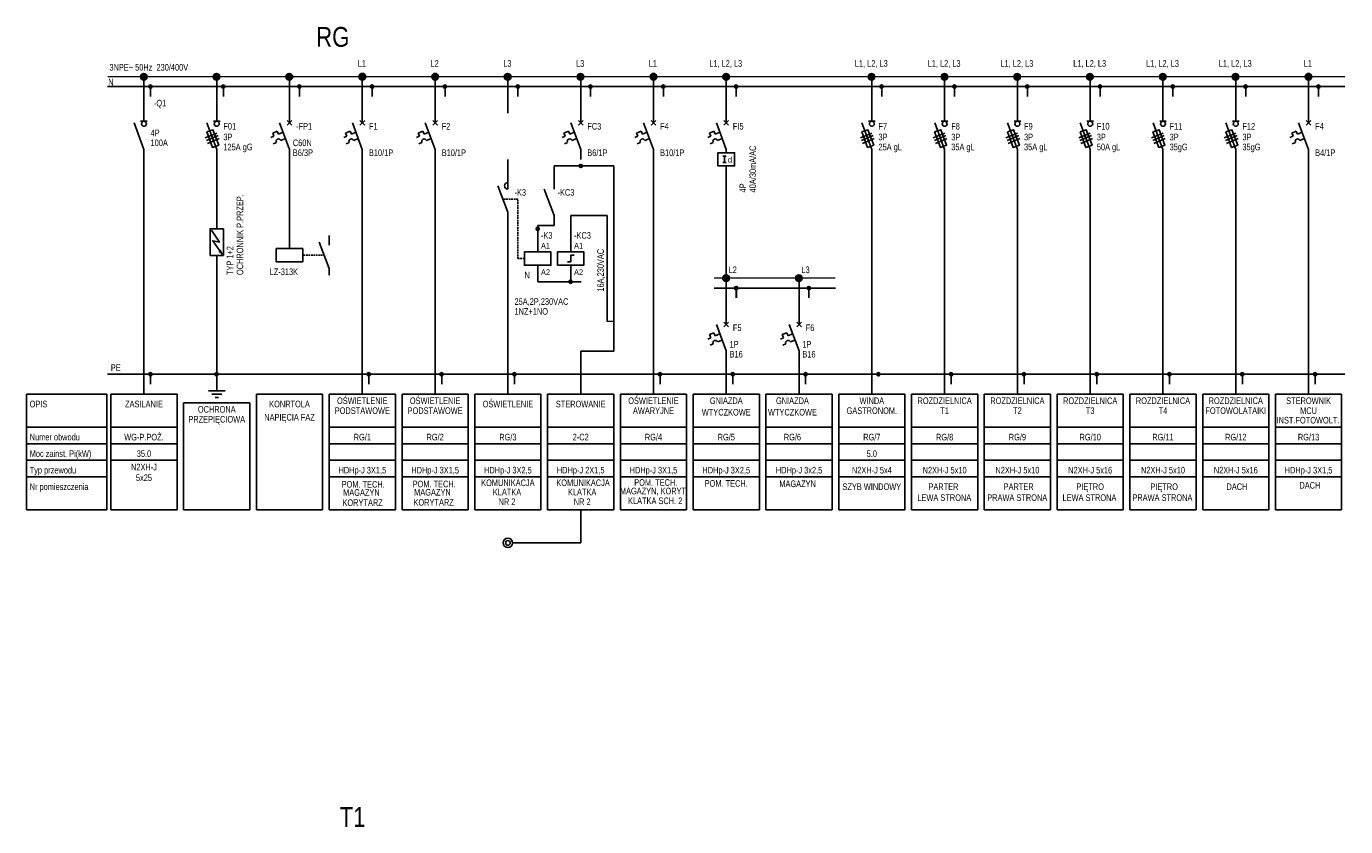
# Model space of a CAD drawing. Header units: millimetres. Extents: x 2260 to 32334, y -33324 to 11762.
# Tile 25 of 79: x 2339 to 6326, y -14062 to -11641. Entities that reach past the tile are written whole.
import ezdxf
from ezdxf.enums import TextEntityAlignment as Align

# ---------------------------------------------------------------- set-up
doc = ezdxf.new("R2010")
doc.units = ezdxf.units.MM
doc.linetypes.add('DASHED', pattern=[0.75, 0.5, -0.25])
for name, color, linetype in [('BUSBAR', 10, 'Continuous'), ('CABLE', 35, 'Continuous'), ('HTEXT', 35, 'Continuous'), ('SWITCH', 30, 'Continuous'), ('TEXT', 7, 'Continuous'), ('TEXT_01', 20, 'Continuous')]:
    doc.layers.add(name, color=color, linetype=linetype)
doc.styles.get("Standard").update_dxf_attribs({"font": 'arial.ttf'})

# ---------------------------------------------------------------- blocks, each defined once
blk = doc.blocks.new('EL041')
for points in [[(0, -5), (0, 0)], [(-2.5, -5), (2.5, -5)], [(-1.5, -6), (1.5, -6)], [(-0.5, -7), (0.5, -7)]]:
    blk.add_lwpolyline(points)
blk = doc.blocks.new('EL047')
at = {"const_width": 1}
blk.add_lwpolyline([(-0.5, 0, 1), (0.5, 0, 1)], format="xyb", close=True, dxfattribs=at)
blk.add_circle((0, 0), 1)
blk = doc.blocks.new('EL081')
for points in [[(-5, 2.5), (5, 2.5), (5, -2.5), (-5, -2.5)], [(3.48, 0.86), (3.12, 1.34), (4.5, 2)]]:
    blk.add_lwpolyline(points, close=True)
blk.add_lwpolyline([(-4.5, -2), (0, 1), (-0.5, -1.5), (4.5, 2)])
blk.add_solid([(3.12, 1.34), (3.48, 0.86), (4.5, 2)])
blk = doc.blocks.new('E_004')
for p, q in [((0, -3), (0, 0)), ((0, -11), (-3, -3)), ((-0.71, -2.29), (0.71, -3.71)), ((-0.71, -3.71), (0.71, -2.29)), ((-5.62, -7.41), (-4.7, -7.01)), ((-5.09, -6.09), (-3.71, -5.5)), ((-4.7, -7.01), (-5.09, -6.09)), ((-3.71, -5.5), (-3.32, -6.42)), ((-3.32, -6.42), (-1.94, -5.83)), ((-1.24, -7.71), (-2.61, -8.3)), ((-4.91, -9.28), (-3.99, -8.89)), ((0, -11), (0, -14))]:
    blk.add_line(p, q)
blk.add_arc((-3.3, -8.59), 0.75, 23.1986, 203.1986)
at = {"layer": 'HTEXT', "width": 0.8}
blk.add_attdef('TAG', (2, -5), '', height=2, dxfattribs=at)
at = {"layer": 'TEXT', "width": 0.8}
for tag, p, height in [('TERMINAL1', (1.25, -2), 1.75), ('TYPE1', (2, -8), 2), ('TYPE2', (2, -11), 2), ('TERMINAL2', (1.25, -14), 1.75)]:
    blk.add_attdef(tag, p, '', height=height, dxfattribs=at)
blk = doc.blocks.new('dls')
blk.add_lwpolyline([(8, 4), (0, 4), (0, 0), (8, 0)], close=True)
at = {"layer": 'TEXT'}
blk.add_attdef('VOLTAGE', (9, 1), '', height=2, dxfattribs=at)
blk = doc.blocks.new('STYK')
for p, q in [((0, 9), (0, 12)), ((0, 2), (-3, 10)), ((0, 2), (0, 0))]:
    blk.add_line(p, q)
at = {"layer": 'HTEXT', "width": 0.8}
blk.add_attdef('TAG', text='', height=2, dxfattribs=at).set_placement((-1.5, 2), align=Align.RIGHT)
at = {"layer": 'TEXT', "width": 0.8}
for tag, p, height in [('TERMINAL1', (1, 10), 1.75), ('TYPE1', (2, 6), 2), ('TYPE2', (2, 3), 2), ('TERMINAL2', (1, 0), 1.75)]:
    blk.add_attdef(tag, p, '', height=height, dxfattribs=at)
blk = doc.blocks.new('E_003')
for p, q in [((0, -3), (0, 0)), ((0, -10), (-3, -2)), ((0, -10), (0, -12))]:
    blk.add_line(p, q)
blk.add_arc((0, -2), 1, 90, 270)
at = {"layer": 'HTEXT', "width": 0.8}
blk.add_attdef('TAG', text='', height=2, dxfattribs=at).set_placement((-1.5, -10), align=Align.RIGHT)
at = {"layer": 'TEXT', "width": 0.8}
for tag, p, height in [('TERMINAL1', (1, -2), 1.75), ('TYPE1', (2, -6), 2), ('TYPE2', (2, -9), 2), ('TERMINAL2', (1, -12), 1.75)]:
    blk.add_attdef(tag, p, '', height=height, dxfattribs=at)
blk = doc.blocks.new('E_001')
for p, q in [((0, -3), (0, 0)), ((0, -11), (-3, -3)), ((0, -11), (0, -14))]:
    blk.add_line(p, q)
at = {"layer": 'HTEXT', "width": 0.8}
blk.add_attdef('TAG', (2, -5.5), '', height=2, dxfattribs=at)
at = {"layer": 'TEXT', "width": 0.8}
for tag, p, height in [('TERMINAL1', (1, -2.5), 1.75), ('TYPE1', (2, -8.5), 2), ('TYPE2', (2, -11.5), 2), ('TERMINAL2', (1, -14), 1.75)]:
    blk.add_attdef(tag, p, '', height=height, dxfattribs=at)
blk = doc.blocks.new('E_034')
for p, q in [((0, 0), (0, -3)), ((0, -7), (0, -10))]:
    blk.add_line(p, q)
blk.add_lwpolyline([(-4, -3), (4, -3), (4, -7), (-4, -7)], close=True)
at = {"layer": 'HTEXT', "width": 0.8}
blk.add_attdef('TAG', (5, -1), '', height=2, dxfattribs=at)
at = {"layer": 'TEXT', "width": 0.8}
for tag, p, height in [('TERMINAL1', (1, -2), 1.75), ('TYPE1', (5, -4), 2), ('TYPE2', (5, -7), 2), ('TERMINAL2', (1, -10), 1.75)]:
    blk.add_attdef(tag, p, '', height=height, dxfattribs=at)
blk = doc.blocks.new('E_060')
for radius in [2, 1]:
    blk.add_circle((0, 0), radius)
at = {"layer": 'TEXT', "width": 0.8}
blk.add_attdef('SWITCH', (3, 0), '', height=2, dxfattribs=at)
blk.add_attdef('CIRCUIT_NO.', text='', height=2, dxfattribs=at).set_placement((3, -2), align=Align.MIDDLE_LEFT)
blk = doc.blocks.new('E_025')
for p, q in [((0, -2.5), (0, 0)), ((0, -11), (-3, -3)), ((-1, -2.5), (1, -2.5)), ((0, -11), (0, -14))]:
    blk.add_line(p, q)
blk.add_lwpolyline([(-3.04, -5.73), (-1.17, -5.03), (0.59, -9.71), (-1.29, -10.41)], close=True)
blk.add_circle((0, -3.25), 0.75)
at = {"layer": 'HTEXT', "width": 0.8}
blk.add_attdef('TAG', (2, -5.25), '', height=2, dxfattribs=at)
at = {"layer": 'TEXT', "width": 0.8}
for tag, p, height in [('TERMINAL1', (1, -2), 1.75), ('TYPE1', (2, -8.25), 2), ('TYPE2', (2, -11.25), 2), ('TERMINAL2', (1, -14), 1.75)]:
    blk.add_attdef(tag, p, '', height=height, dxfattribs=at)
blk = doc.blocks.new('E_081')
for p, q in [((0, -3), (0, 0)), ((0, -11), (-3, -3)), ((-0.71, -2.29), (0.71, -3.71)), ((-0.71, -3.71), (0.71, -2.29)), ((-5.62, -7.41), (-4.7, -7.01)), ((-5.09, -6.09), (-3.71, -5.5)), ((-4.7, -7.01), (-5.09, -6.09)), ((-3.71, -5.5), (-3.32, -6.42)), ((-3.32, -6.42), (-1.94, -5.83)), ((-1.24, -7.71), (-2.61, -8.3)), ((-4.91, -9.28), (-3.99, -8.89)), ((0, -11), (0, -12)), ((0, -16), (0, -19))]:
    blk.add_line(p, q)
blk.add_lwpolyline([(-2.5, -12), (2.5, -12), (2.5, -16), (-2.5, -16)], close=True)
blk.add_arc((-3.3, -8.59), 0.75, 23.1986, 203.1986)
at = {"layer": 'TEXT'}
for p, q in [((-1, -13), (0, -13)), ((0, -15), (-1, -15)), ((-0.5, -13), (-0.5, -15))]:
    blk.add_line(p, q, dxfattribs=at)
at = {"layer": 'HTEXT', "width": 0.8}
blk.add_attdef('TAG', (2, -5), '', height=2, dxfattribs=at)
at = {"layer": 'TEXT', "width": 0.8}
blk.add_text('d', height=1.75, dxfattribs=at).set_placement((0.5, -15))
for tag, p, height in [('TERMINAL1', (1.25, -2), 1.75), ('TYPE1', (2, -8), 2), ('TYPE2', (2, -11), 2), ('TERMINAL2', (1.25, -19), 1.75)]:
    blk.add_attdef(tag, p, '', height=height, dxfattribs=at)
blk = doc.blocks.new('E_005')
for p, q in [((-1, -3.5), (1, -3.5)), ((0, -3.5), (0, -1)), ((0, -12), (-3, -4)), ((0, -12), (0, -15))]:
    blk.add_line(p, q)
blk.add_circle((0, -4.25), 0.75)
at = {"layer": 'HTEXT', "width": 0.8}
blk.add_attdef('TAG', (2, -6.25), '', height=2, dxfattribs=at)
at = {"layer": 'TEXT', "width": 0.8}
for tag, p, height in [('TERMINAL1', (1, -3), 1.75), ('TYPE1', (2, -9.25), 2), ('TYPE2', (2, -12.25), 2), ('TERMINAL2', (1, -15), 1.75)]:
    blk.add_attdef(tag, p, '', height=height, dxfattribs=at)

msp = doc.modelspace()

# ---------------------------------------------------------------- linework, layer by layer
at = {"layer": 'BUSBAR', "const_width": 4}
for points in [[(2583.896, -11793.519), (2803.896, -11793.519)], [(2803.896, -11793.519), (3023.896, -11793.519)], [(3023.896, -11793.519), (3243.896, -11793.519)], [(3243.896, -11793.519), (3463.896, -11793.519)], [(3463.896, -11793.519), (3683.896, -11793.519)], [(3683.896, -11793.519), (3903.896, -11793.519)], [(3903.896, -11793.519), (4123.896, -11793.519)], [(4123.896, -11793.519), (4343.896, -11793.519)], [(4343.896, -11793.519), (4563.896, -11793.519)], [(4563.896, -11793.519), (4783.896, -11793.519)], [(4783.896, -11793.519), (5003.896, -11793.519)], [(5003.896, -11793.519), (5223.896, -11793.519)], [(5223.896, -11793.519), (5443.896, -11793.519)], [(5443.896, -11793.519), (5663.896, -11793.519)], [(5663.896, -11793.519), (5883.896, -11793.519)], [(5883.896, -11793.519), (6103.896, -11793.519)], [(6103.896, -11793.519), (6323.896, -11793.519)], [(4417.142, -12402.785), (4564.613, -12402.785)], [(4563.896, -12402.785), (4783.896, -12402.785)], [(4093.896, -12533.519), (4113.896, -12533.519)]]:
    msp.add_lwpolyline(points, dxfattribs=at)
at = {"layer": 'CABLE'}
for p, q in [((2693.896, -11903.519), (2693.896, -11793.519)), ((2913.896, -11793.519), (2913.896, -11903.519)), ((3133.896, -11903.519), (3133.896, -11793.519)), ((3353.911, -11903.519), (3353.911, -11793.519)), ((3573.911, -11903.519), (3573.911, -11793.519)), ((3793.896, -11903.519), (3793.896, -11793.519)), ((4013.896, -11903.519), (4013.896, -11793.519)), ((4233.911, -11903.519), (4233.911, -11793.519)), ((4453.896, -11903.519), (4453.896, -11793.519)), ((4893.896, -11903.519), (4893.896, -11793.519)), ((5113.896, -11903.519), (5113.896, -11793.519)), ((5333.896, -11903.519), (5333.896, -11793.519)), ((5553.896, -11903.519), (5553.896, -11793.519)), ((5773.896, -11903.519), (5773.896, -11793.519)), ((5993.896, -11903.519), (5993.896, -11793.519)), ((6213.911, -11903.519), (6213.911, -11793.519)), ((2583.896, -11823.519), (2803.896, -11823.519)), ((2713.896, -11823.519), (2713.896, -11853.519)), ((2803.896, -11823.519), (3023.896, -11823.519)), ((2933.896, -11823.519), (2933.896, -11853.519)), ((3023.896, -11823.519), (3243.896, -11823.519)), ((3163.896, -11823.519), (3163.896, -11853.519)), ((3243.896, -11823.519), (3285.115, -11823.519)), ((3243.896, -11823.519), (3463.896, -11823.519)), ((3383.904, -11823.519), (3383.904, -11853.519)), ((3463.896, -11823.519), (3683.896, -11823.519)), ((3603.904, -11823.519), (3603.904, -11853.519)), ((3683.896, -11823.519), (3903.896, -11823.519)), ((3823.896, -11823.519), (3823.896, -11853.519)), ((3903.896, -11823.519), (4123.896, -11823.519)), ((4043.896, -11823.519), (4043.896, -11853.519)), ((4123.896, -11823.519), (4343.896, -11823.519)), ((4263.903, -11823.519), (4263.903, -11853.519)), ((4343.896, -11823.519), (4563.896, -11823.519)), ((4483.896, -11823.519), (4483.896, -11853.519)), ((4563.896, -11823.519), (4783.896, -11823.519)), ((4783.896, -11823.519), (5003.896, -11823.519)), ((4923.896, -11823.519), (4923.896, -11853.519)), ((5003.896, -11823.519), (5223.896, -11823.519)), ((5143.896, -11823.519), (5143.896, -11853.519)), ((5223.896, -11823.519), (5443.896, -11823.519)), ((5363.896, -11823.519), (5363.896, -11853.519)), ((5443.896, -11823.519), (5663.896, -11823.519)), ((5583.896, -11823.519), (5583.896, -11853.519)), ((5663.896, -11823.519), (5883.896, -11823.519)), ((5803.896, -11823.519), (5803.896, -11853.519)), ((5883.896, -11823.519), (6103.896, -11823.519)), ((6023.896, -11823.519), (6023.896, -11853.519)), ((6103.896, -11823.519), (6323.896, -11823.519)), ((6243.903, -11823.519), (6243.903, -11853.519)), ((2879.225, -11978.93), (2914.225, -11963.93)), ((2882.915, -11986.666), (2917.915, -11971.666)), ((2885.977, -11995.235), (2920.977, -11980.235)), ((4859.232, -11978.93), (4894.232, -11963.93)), ((4862.922, -11986.666), (4897.922, -11971.666)), ((4865.985, -11995.235), (4900.985, -11980.235)), ((5079.232, -11978.93), (5114.232, -11963.93)), ((5082.922, -11986.666), (5117.922, -11971.666)), ((5085.985, -11995.235), (5120.985, -11980.235)), ((5299.232, -11978.93), (5334.232, -11963.93)), ((5302.922, -11986.666), (5337.922, -11971.666)), ((5305.985, -11995.235), (5340.985, -11980.235)), ((5519.232, -11978.93), (5554.232, -11963.93)), ((5522.922, -11986.666), (5557.922, -11971.666)), ((5525.985, -11995.235), (5560.985, -11980.235)), ((5739.232, -11978.93), (5774.232, -11963.93)), ((5742.922, -11986.666), (5777.922, -11971.666)), ((5745.985, -11995.235), (5780.985, -11980.235)), ((5959.232, -11978.93), (5994.232, -11963.93)), ((5962.922, -11986.666), (5997.922, -11971.666)), ((5965.985, -11995.235), (6000.985, -11980.235)), ((2693.896, -12043.519), (2693.896, -12753.519)), ((2913.896, -12043.519), (2913.896, -12253.519)), ((3133.896, -12313.519), (3133.896, -12043.519)), ((3353.911, -12753.519), (3353.911, -12043.519)), ((3573.911, -12753.519), (3573.911, -12043.519)), ((3793.896, -12103.519), (3793.896, -12043.519)), ((3933.895, -12063.519), (4113.896, -12063.519)), ((3933.896, -12103.519), (3933.896, -12063.519)), ((4113.896, -12063.519), (4113.896, -12623.519)), ((4233.911, -12753.519), (4233.911, -12043.519)), ((4893.896, -12753.519), (4893.896, -12043.519)), ((5113.896, -12753.519), (5113.896, -12043.519)), ((5333.896, -12753.519), (5333.896, -12043.519)), ((5553.896, -12753.519), (5553.896, -12043.519)), ((5773.896, -12753.519), (5773.896, -12043.519)), ((5993.896, -12753.519), (5993.896, -12043.519)), ((6213.911, -12753.519), (6213.911, -12043.519)), ((4453.896, -12303.519), (4453.896, -12093.519)), ((3793.896, -12753.519), (3793.896, -12223.519)), ((3983.896, -12213.519), (3983.896, -12293.519)), ((3983.896, -12213.519), (4093.896, -12213.519)), ((4093.896, -12213.519), (4093.896, -12533.519)), ((3883.895, -12243.519), (3933.895, -12243.519)), ((3883.896, -12243.519), (3883.896, -12293.519)), ((4453.896, -12403.519), (4453.896, -12303.519)), ((2913.896, -12693.519), (2913.896, -12333.519)), ((3973.896, -12353.519), (3983.896, -12353.519)), ((3983.896, -12353.519), (3983.896, -12333.519)), ((3983.896, -12333.519), (3993.896, -12333.519)), ((3883.896, -12393.519), (3883.896, -12413.546)), ((3983.896, -12393.519), (3983.896, -12413.519)), ((3883.896, -12413.546), (4015.534, -12413.519)), ((4417.142, -12432.785), (4564.613, -12432.785)), ((4453.896, -12513.519), (4453.896, -12403.519)), ((4483.896, -12432.785), (4483.896, -12462.785)), ((4484.613, -12432.785), (4484.613, -12462.785)), ((4563.896, -12432.785), (4783.896, -12432.785)), ((4673.896, -12512.785), (4673.896, -12402.785)), ((4703.896, -12432.785), (4703.896, -12462.785)), ((4013.896, -12623.519), (4013.896, -12753.519)), ((4113.896, -12623.519), (4013.896, -12623.519)), ((4453.896, -12753.519), (4453.896, -12653.519)), ((4673.896, -12753.519), (4673.896, -12653.519)), ((2583.896, -12693.519), (2803.896, -12693.519)), ((2713.896, -12693.519), (2713.896, -12723.519)), ((2803.896, -12693.519), (3023.896, -12693.519)), ((3023.896, -12693.519), (3243.896, -12693.519)), ((3243.896, -12693.519), (3285.115, -12693.519)), ((3285.115, -12693.519), (3505.115, -12693.519)), ((3373.896, -12693.519), (3373.896, -12723.519)), ((3463.896, -12693.519), (3683.896, -12693.519)), ((3505.115, -12693.519), (3546.335, -12693.519)), ((3593.896, -12693.519), (3593.896, -12723.519)), ((3683.896, -12693.519), (3903.896, -12693.519)), ((3813.896, -12693.519), (3813.896, -12723.519)), ((3903.896, -12693.519), (4123.896, -12693.519)), ((4123.896, -12693.519), (4343.896, -12693.519)), ((4253.896, -12693.519), (4253.896, -12723.519)), ((4343.889, -12693.519), (4563.889, -12693.519)), ((4473.889, -12693.519), (4473.889, -12723.519)), ((4473.896, -12693.519), (4473.896, -12723.519)), ((4563.896, -12693.519), (4783.896, -12693.519)), ((4693.896, -12693.519), (4693.896, -12723.519)), ((4783.889, -12693.519), (5003.889, -12693.519)), ((5003.889, -12693.519), (5223.889, -12693.519)), ((5133.896, -12693.519), (5133.896, -12723.519)), ((5223.889, -12693.519), (5443.889, -12693.519)), ((5353.896, -12693.519), (5353.896, -12723.519)), ((5443.889, -12693.519), (5663.889, -12693.519)), ((5573.896, -12693.519), (5573.896, -12723.519)), ((5663.889, -12693.519), (5883.889, -12693.519)), ((5793.896, -12693.519), (5793.896, -12723.519)), ((5883.889, -12693.519), (6103.889, -12693.519)), ((6013.896, -12693.519), (6013.896, -12723.519)), ((6103.896, -12693.519), (6323.896, -12693.519)), ((6233.896, -12693.519), (6233.896, -12723.519)), ((2338.519, -12753.519), (2581.903, -12753.519)), ((2338.519, -12753.519), (2338.519, -13103.519)), ((2581.903, -12753.519), (2581.903, -13103.519)), ((2593.896, -12753.519), (2593.896, -13103.519)), ((2593.896, -12753.519), (2793.896, -12753.519)), ((2793.896, -12753.519), (2793.896, -13103.519)), ((3033.896, -12753.519), (3033.896, -13103.519)), ((3033.896, -12753.519), (3233.896, -12753.519)), ((3233.896, -12753.519), (3233.896, -13103.519)), ((3253.904, -12753.519), (3453.904, -12753.519)), ((3253.904, -12753.519), (3253.904, -13103.519)), ((3453.904, -12753.519), (3453.904, -13103.519)), ((3473.904, -12753.519), (3673.904, -12753.519)), ((3473.904, -12753.519), (3473.904, -13103.519)), ((3673.904, -12753.519), (3673.904, -13103.519)), ((3693.896, -12753.519), (3893.896, -12753.519)), ((3693.896, -12753.519), (3693.896, -13103.519)), ((3893.896, -12753.519), (3893.896, -13103.519)), ((3913.896, -12753.519), (3913.896, -13103.519)), ((3913.896, -12753.519), (4113.896, -12753.519)), ((4113.896, -12753.519), (4113.896, -13103.519)), ((4133.903, -12753.519), (4333.903, -12753.519)), ((4133.903, -12753.519), (4133.903, -13103.519)), ((4333.903, -12753.519), (4333.903, -13103.519)), ((4353.896, -12753.519), (4553.896, -12753.519)), ((4353.896, -12753.519), (4353.896, -13103.519)), ((4553.896, -12753.519), (4553.896, -13103.519)), ((4573.896, -12753.519), (4773.896, -12753.519)), ((4573.896, -12753.519), (4773.896, -12753.519)), ((4573.896, -12753.519), (4573.896, -13103.519)), ((4773.896, -12753.519), (4773.896, -13103.519)), ((4793.896, -12753.519), (4993.896, -12753.519)), ((4793.896, -12753.519), (4793.896, -13103.519)), ((4993.896, -12753.519), (4993.896, -13103.519)), ((5013.896, -12753.519), (5213.896, -12753.519)), ((5013.896, -12753.519), (5013.896, -13103.519)), ((5213.896, -12753.519), (5213.896, -13103.519)), ((5233.896, -12753.519), (5433.896, -12753.519)), ((5233.896, -12753.519), (5233.896, -13103.519)), ((5433.896, -12753.519), (5433.896, -13103.519)), ((5453.896, -12753.519), (5653.896, -12753.519)), ((5453.896, -12753.519), (5453.896, -13103.519)), ((5653.896, -12753.519), (5653.896, -13103.519)), ((5673.896, -12753.519), (5873.896, -12753.519)), ((5673.896, -12753.519), (5673.896, -13103.519)), ((5873.896, -12753.519), (5873.896, -13103.519)), ((5873.896, -12753.519), (5873.896, -13103.519)), ((5893.896, -12753.519), (6093.896, -12753.519)), ((5893.896, -12753.519), (5893.896, -13103.519)), ((6093.896, -12753.519), (6093.896, -13103.519)), ((6113.903, -12753.519), (6313.903, -12753.519)), ((6113.903, -12753.519), (6113.903, -13103.519)), ((6313.903, -12753.519), (6313.903, -13103.519)), ((2813.896, -12779.559), (2813.896, -13103.519)), ((2813.896, -12779.559), (3013.896, -12779.559)), ((3013.896, -12779.559), (3013.896, -13103.519)), ((2338.519, -12853.519), (2581.903, -12853.519)), ((2593.896, -12853.519), (2793.896, -12853.519)), ((3253.904, -12853.519), (3453.904, -12853.519)), ((3473.904, -12853.519), (3673.904, -12853.519)), ((3693.896, -12853.519), (3893.896, -12853.519)), ((3913.896, -12853.519), (4113.896, -12853.519)), ((4133.903, -12853.519), (4333.903, -12853.519)), ((4353.896, -12853.519), (4553.896, -12853.519)), ((4573.896, -12853.519), (4773.896, -12853.519)), ((4793.896, -12853.519), (4993.896, -12853.519)), ((5013.896, -12853.519), (5213.896, -12853.519)), ((5233.896, -12853.519), (5433.896, -12853.519)), ((5453.896, -12853.519), (5653.896, -12853.519)), ((5673.896, -12853.519), (5873.896, -12853.519)), ((5893.896, -12853.519), (6093.896, -12853.519)), ((6113.903, -12853.519), (6313.903, -12853.519)), ((2338.519, -12903.519), (2581.903, -12903.519)), ((2593.896, -12903.519), (2793.896, -12903.519)), ((3253.904, -12903.519), (3453.904, -12903.519)), ((3473.904, -12903.519), (3673.904, -12903.519)), ((3693.896, -12903.519), (3893.896, -12903.519)), ((3913.896, -12903.519), (4113.896, -12903.519)), ((4133.903, -12903.519), (4333.903, -12903.519)), ((4353.896, -12903.519), (4553.896, -12903.519)), ((4573.896, -12903.519), (4773.896, -12903.519)), ((4793.896, -12903.519), (4993.896, -12903.519)), ((5013.896, -12903.519), (5213.896, -12903.519)), ((5233.896, -12903.519), (5433.896, -12903.519)), ((5453.896, -12903.519), (5653.896, -12903.519)), ((5673.896, -12903.519), (5873.896, -12903.519)), ((5893.896, -12903.519), (6093.896, -12903.519)), ((6113.903, -12903.519), (6313.903, -12903.519)), ((2338.519, -12953.519), (2581.903, -12953.519)), ((2593.896, -12953.519), (2793.896, -12953.519)), ((3253.904, -12953.519), (3453.904, -12953.519)), ((3473.904, -12953.519), (3673.904, -12953.519)), ((3693.896, -12953.519), (3893.896, -12953.519)), ((3913.896, -12953.519), (4113.896, -12953.519)), ((4133.903, -12953.519), (4333.903, -12953.519)), ((4353.896, -12953.519), (4553.896, -12953.519)), ((4573.896, -12953.519), (4773.896, -12953.519)), ((4793.896, -12953.519), (4993.896, -12953.519)), ((5013.896, -12953.519), (5213.896, -12953.519)), ((5233.896, -12953.519), (5433.896, -12953.519)), ((5453.896, -12953.519), (5653.896, -12953.519)), ((5673.896, -12953.519), (5873.896, -12953.519)), ((5893.896, -12953.519), (6093.896, -12953.519)), ((6113.903, -12953.519), (6313.903, -12953.519)), ((2338.519, -13003.519), (2581.903, -13003.519)), ((3253.904, -13003.519), (3453.904, -13003.519)), ((3473.904, -13003.519), (3673.904, -13003.519)), ((3693.896, -13003.519), (3893.896, -13003.519)), ((3913.896, -13003.519), (4113.896, -13003.519)), ((4133.903, -13003.519), (4333.903, -13003.519)), ((4353.896, -13003.519), (4553.896, -13003.519)), ((4573.896, -13003.519), (4773.896, -13003.519)), ((4793.896, -13003.519), (4993.896, -13003.519)), ((5013.896, -13003.519), (5213.896, -13003.519)), ((5233.896, -13003.519), (5433.896, -13003.519)), ((5453.896, -13003.519), (5653.896, -13003.519)), ((5673.896, -13003.519), (5873.896, -13003.519)), ((5893.896, -13003.519), (6093.896, -13003.519)), ((6113.903, -13003.519), (6313.903, -13003.519)), ((2338.519, -13103.519), (2581.903, -13103.519)), ((2593.896, -13103.519), (2793.896, -13103.519)), ((2813.896, -13103.519), (3013.896, -13103.519)), ((3033.896, -13103.519), (3233.896, -13103.519)), ((3253.904, -13103.519), (3453.904, -13103.519)), ((3473.904, -13103.519), (3673.904, -13103.519)), ((3693.896, -13103.519), (3893.896, -13103.519)), ((3913.896, -13103.519), (4113.896, -13103.519)), ((4013.896, -13103.519), (4013.896, -13203.519)), ((4133.903, -13103.519), (4333.903, -13103.519)), ((4353.896, -13103.519), (4553.896, -13103.519)), ((4573.896, -13103.519), (4773.896, -13103.519)), ((4793.896, -13103.519), (4993.896, -13103.519)), ((5013.896, -13103.519), (5213.896, -13103.519)), ((5233.896, -13103.519), (5433.896, -13103.519)), ((5453.896, -13103.519), (5653.896, -13103.519)), ((5673.896, -13103.519), (5873.896, -13103.519)), ((5893.896, -13103.519), (6093.896, -13103.519)), ((6113.903, -13103.519), (6313.903, -13103.519)), ((4013.896, -13203.519), (3807.896, -13203.519))]:
    msp.add_line(p, q, dxfattribs=at)
at = {"layer": 'CABLE', "linetype": 'DASHED', "ltscale": 10}
for p, q in [((3823.896, -12163.519), (3778.896, -12163.519)), ((3823.896, -12343.519), (3823.896, -12163.519)), ((3233.896, -12333.519), (3173.896, -12333.519)), ((3843.895, -12343.519), (3823.896, -12343.519))]:
    msp.add_line(p, q, dxfattribs=at)

# ---------------------------------------------------------------- block references
at = {"layer": 'CABLE'}
for name, p, xscale, yscale, zscale in [('EL047', (2693.179, -11793.752), 10, 10, 10), ('EL047', (2913.179, -11793.752), 10, 10, 10), ('EL047', (3133.179, -11793.752), 10, 10, 10), ('EL047', (3353.911, -11793.519), 10, 10, 10), ('EL047', (3573.911, -11793.519), 10, 10, 10), ('EL047', (3793.179, -11793.752), 10, 10, 10), ('EL047', (4013.179, -11793.752), 10, 10, 10), ('EL047', (4233.911, -11793.519), 10, 10, 10), ('EL047', (4453.179, -11793.752), 10, 10, 10), ('EL047', (4893.179, -11793.752), 10, 10, 10), ('EL047', (5113.179, -11793.752), 10, 10, 10), ('EL047', (5333.179, -11793.752), 10, 10, 10), ('EL047', (5553.179, -11793.752), 10, 10, 10), ('EL047', (5773.179, -11793.752), 10, 10, 10), ('EL047', (5993.179, -11793.752), 10, 10, 10), ('EL047', (6213.911, -11793.519), 10, 10, 10), ('EL047', (2713.538, -11823.636), 5, 5, 5), ('EL047', (2933.538, -11823.636), 5, 5, 5), ('EL047', (3163.538, -11823.636), 5, 5, 5), ('EL047', (3383.545, -11823.636), 5, 5, 5), ('EL047', (3603.545, -11823.636), 5, 5, 5), ('EL047', (3823.538, -11823.636), 5, 5, 5), ('EL047', (4043.538, -11823.636), 5, 5, 5), ('EL047', (4263.545, -11823.636), 5, 5, 5), ('EL047', (4483.538, -11823.636), 5, 5, 5), ('EL047', (4923.538, -11823.636), 5, 5, 5), ('EL047', (5143.538, -11823.636), 5, 5, 5), ('EL047', (5363.538, -11823.636), 5, 5, 5), ('EL047', (5583.538, -11823.636), 5, 5, 5), ('EL047', (5803.538, -11823.636), 5, 5, 5), ('EL047', (6023.538, -11823.636), 5, 5, 5), ('EL047', (6243.545, -11823.636), 5, 5, 5), ('EL047', (4013.896, -12063.636), 5, 5, 5), ('STYK', (3253.896, -12393.519), 10, 10, 10), ('EL047', (3883.895, -12253.519), 5, 5, 5), ('EL047', (4453.179, -12403.019), 10, 10, 10), ('EL047', (4453.896, -12403.019), 10, 10, 10), ('EL047', (4673.179, -12403.019), 10, 10, 10), ('EL047', (3983.538, -12413.636), 5, 5, 5), ('EL047', (4483.538, -12432.902), 5, 5, 5), ('EL047', (4484.255, -12432.902), 5, 5, 5), ('EL047', (4703.538, -12432.902), 5, 5, 5), ('EL047', (2713.538, -12693.636), 5, 5, 5), ('EL041', (2913.896, -12693.519), 10, 10, 10), ('EL047', (2913.538, -12693.636), 5, 5, 5), ('EL047', (3373.538, -12693.636), 5, 5, 5), ('EL047', (3593.538, -12693.636), 5, 5, 5), ('EL047', (3813.538, -12693.636), 5, 5, 5), ('EL047', (4253.538, -12693.636), 5, 5, 5), ('EL047', (4473.53, -12693.636), 5, 5, 5), ('EL047', (4473.538, -12693.636), 5, 5, 5), ('EL047', (4693.538, -12693.636), 5, 5, 5), ('EL047', (4913.538, -12693.636), 5, 5, 5), ('EL047', (5133.538, -12693.636), 5, 5, 5), ('EL047', (5353.538, -12693.636), 5, 5, 5), ('EL047', (5573.538, -12693.636), 5, 5, 5), ('EL047', (5793.538, -12693.636), 5, 5, 5), ('EL047', (6013.538, -12693.636), 5, 5, 5), ('EL047', (6233.538, -12693.636), 5, 5, 5)]:
    msp.add_blockref(name, p, dxfattribs=dict(at, xscale=xscale, yscale=yscale, zscale=zscale))
ref = msp.add_blockref('E_005', (2693.896, -11893.519), dxfattribs=dict(at, xscale=10, yscale=10, zscale=10))
ref.add_attrib('TAG', '-Q1', (2723.896, -11883.519), dxfattribs={"layer": 'HTEXT', "height": 20, "width": 0.8})
ref.add_attrib('TYPE1', '4P', (2713.896, -11973.519), dxfattribs={"layer": 'TEXT_01', "height": 20, "width": 0.8})
ref.add_attrib('TYPE2', '100A', (2713.896, -12003.519), dxfattribs={"layer": 'TEXT', "height": 20, "width": 0.8})
ref = msp.add_blockref('E_025', (2913.896, -11903.519), dxfattribs=dict(at, xscale=10, yscale=10, zscale=10))
ref.add_attrib('TAG', 'F01', (2933.896, -11953.519), dxfattribs={"layer": 'HTEXT', "height": 20, "width": 0.8})
ref.add_attrib('TYPE1', '3P', (2933.896, -11986.019), dxfattribs={"layer": 'TEXT_01', "height": 20, "width": 0.8})
ref.add_attrib('TYPE2', '125A gG', (2933.896, -12016.019), dxfattribs={"layer": 'TEXT', "height": 20, "width": 0.8})
ref = msp.add_blockref('E_004', (3133.896, -11903.519), dxfattribs=dict(at, xscale=10, yscale=10, zscale=10))
ref.add_attrib('TAG', '-FP1', (3153.896, -11953.519), dxfattribs={"layer": 'HTEXT', "height": 20, "width": 0.8})
ref.add_attrib('TYPE1', 'C60N', (3143.896, -12003.519), dxfattribs={"layer": 'TEXT', "height": 20, "width": 0.8})
ref.add_attrib('TYPE2', 'B6/3P', (3143.896, -12033.519), dxfattribs={"layer": 'TEXT', "height": 20, "width": 0.8})
ref = msp.add_blockref('E_004', (3353.911, -11903.519), dxfattribs=dict(at, xscale=10, yscale=10, zscale=10))
ref.add_attrib('TAG', 'F1', (3373.911, -11953.519), dxfattribs={"layer": 'HTEXT', "height": 20, "width": 0.8})
ref.add_attrib('TYPE2', 'B10/1P', (3373.91, -12033.519), dxfattribs={"layer": 'TEXT', "height": 20, "width": 0.8})
ref = msp.add_blockref('E_004', (3573.911, -11903.519), dxfattribs=dict(at, xscale=10, yscale=10, zscale=10))
ref.add_attrib('TAG', 'F2', (3593.911, -11953.519), dxfattribs={"layer": 'HTEXT', "height": 20, "width": 0.8})
ref.add_attrib('TYPE2', 'B10/1P', (3593.91, -12033.519), dxfattribs={"layer": 'TEXT', "height": 20, "width": 0.8})
ref = msp.add_blockref('E_004', (4013.896, -11903.519), dxfattribs=dict(at, xscale=10, yscale=10, zscale=10))
ref.add_attrib('TAG', 'FC3', (4033.896, -11953.519), dxfattribs={"layer": 'HTEXT', "height": 20, "width": 0.8})
ref.add_attrib('TYPE2', 'B6/1P', (4033.895, -12033.519), dxfattribs={"layer": 'TEXT', "height": 20, "width": 0.8})
ref = msp.add_blockref('E_004', (4233.911, -11903.519), dxfattribs=dict(at, xscale=10, yscale=10, zscale=10))
ref.add_attrib('TAG', 'F4', (4253.911, -11953.519), dxfattribs={"layer": 'HTEXT', "height": 20, "width": 0.8})
ref.add_attrib('TYPE2', 'B10/1P', (4253.91, -12033.519), dxfattribs={"layer": 'TEXT', "height": 20, "width": 0.8})
ref = msp.add_blockref('E_081', (4453.896, -11903.519), dxfattribs=dict(at, xscale=10, yscale=10, zscale=10))
ref.add_attrib('TAG', 'FI5', (4473.896, -11953.519), dxfattribs={"layer": 'HTEXT', "height": 20, "width": 0.8})
ref.add_attrib('TYPE1', '4P', (4513.903, -12143.519), dxfattribs={"layer": 'TEXT_01', "height": 20, "rotation": 90, "width": 0.8})
ref.add_attrib('TYPE2', '40A/30mA/AC', (4543.903, -12143.519), dxfattribs={"layer": 'TEXT', "height": 20, "rotation": 90, "width": 0.8})
ref = msp.add_blockref('E_025', (4893.903, -11903.519), dxfattribs=dict(at, xscale=10, yscale=10, zscale=10))
ref.add_attrib('TAG', 'F7', (4913.903, -11953.519), dxfattribs={"layer": 'HTEXT', "height": 20, "width": 0.8})
ref.add_attrib('TYPE1', '3P', (4913.903, -11986.019), dxfattribs={"layer": 'TEXT_01', "height": 20, "width": 0.8})
ref.add_attrib('TYPE2', '25A gL', (4913.903, -12016.019), dxfattribs={"layer": 'TEXT', "height": 20, "width": 0.8})
ref = msp.add_blockref('E_025', (5113.903, -11903.519), dxfattribs=dict(at, xscale=10, yscale=10, zscale=10))
ref.add_attrib('TAG', 'F8', (5133.903, -11953.519), dxfattribs={"layer": 'HTEXT', "height": 20, "width": 0.8})
ref.add_attrib('TYPE1', '3P', (5133.903, -11986.019), dxfattribs={"layer": 'TEXT_01', "height": 20, "width": 0.8})
ref.add_attrib('TYPE2', '35A gL', (5133.903, -12016.019), dxfattribs={"layer": 'TEXT', "height": 20, "width": 0.8})
ref = msp.add_blockref('E_025', (5333.903, -11903.519), dxfattribs=dict(at, xscale=10, yscale=10, zscale=10))
ref.add_attrib('TAG', 'F9', (5353.903, -11953.519), dxfattribs={"layer": 'HTEXT', "height": 20, "width": 0.8})
ref.add_attrib('TYPE1', '3P', (5353.903, -11986.019), dxfattribs={"layer": 'TEXT_01', "height": 20, "width": 0.8})
ref.add_attrib('TYPE2', '35A gL', (5353.903, -12016.019), dxfattribs={"layer": 'TEXT', "height": 20, "width": 0.8})
ref = msp.add_blockref('E_025', (5553.903, -11903.519), dxfattribs=dict(at, xscale=10, yscale=10, zscale=10))
ref.add_attrib('TAG', 'F10', (5573.903, -11953.519), dxfattribs={"layer": 'HTEXT', "height": 20, "width": 0.8})
ref.add_attrib('TYPE1', '3P', (5573.903, -11986.019), dxfattribs={"layer": 'TEXT_01', "height": 20, "width": 0.8})
ref.add_attrib('TYPE2', '50A gL', (5573.903, -12016.019), dxfattribs={"layer": 'TEXT', "height": 20, "width": 0.8})
ref = msp.add_blockref('E_025', (5773.903, -11903.519), dxfattribs=dict(at, xscale=10, yscale=10, zscale=10))
ref.add_attrib('TAG', 'F11', (5793.903, -11953.519), dxfattribs={"layer": 'HTEXT', "height": 20, "width": 0.8})
ref.add_attrib('TYPE1', '3P', (5793.903, -11986.019), dxfattribs={"layer": 'TEXT_01', "height": 20, "width": 0.8})
ref.add_attrib('TYPE2', '35gG', (5793.903, -12016.019), dxfattribs={"layer": 'TEXT', "height": 20, "width": 0.8})
ref = msp.add_blockref('E_025', (5993.903, -11903.519), dxfattribs=dict(at, xscale=10, yscale=10, zscale=10))
ref.add_attrib('TAG', 'F12', (6013.903, -11953.519), dxfattribs={"layer": 'HTEXT', "height": 20, "width": 0.8})
ref.add_attrib('TYPE1', '3P', (6013.903, -11986.019), dxfattribs={"layer": 'TEXT_01', "height": 20, "width": 0.8})
ref.add_attrib('TYPE2', '35gG', (6013.903, -12016.019), dxfattribs={"layer": 'TEXT', "height": 20, "width": 0.8})
ref = msp.add_blockref('E_004', (6213.911, -11903.519), dxfattribs=dict(at, xscale=10, yscale=10, zscale=10))
ref.add_attrib('TAG', 'F4', (6233.911, -11953.519), dxfattribs={"layer": 'HTEXT', "height": 20, "width": 0.8})
ref.add_attrib('TYPE2', 'B4/1P', (6233.91, -12033.519), dxfattribs={"layer": 'TEXT', "height": 20, "width": 0.8})
ref = msp.add_blockref('E_003', (3793.896, -12103.519), dxfattribs=dict(at, xscale=10, yscale=10, zscale=10))
ref.add_attrib('TAG', '-K3', (3813.895, -12153.519), dxfattribs={"layer": 'HTEXT', "height": 20, "width": 0.8})
ref = msp.add_blockref('E_001', (3933.895, -12103.519), dxfattribs=dict(at, xscale=10, yscale=10, zscale=10))
ref.add_attrib('TAG', '-KC3', (3943.895, -12153.519), dxfattribs={"layer": 'HTEXT', "height": 20, "width": 0.8})
at = {"layer": 'CABLE', "xscale": 8.076885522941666, "yscale": 8.076885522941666, "zscale": 8.076885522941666, "rotation": 269.9999999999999}
msp.add_blockref('EL081', (2913.896, -12293.903), dxfattribs=at)
at = {"layer": 'CABLE'}
ref = msp.add_blockref('E_034', (3883.896, -12293.597), dxfattribs=dict(at, xscale=10, yscale=10, zscale=10))
ref.add_attrib('TAG', '-K3', (3893.896, -12283.597), dxfattribs={"layer": 'HTEXT', "height": 20, "width": 0.8})
ref.add_attrib('TYPE2', '25A,2P,230VAC', (3813.895, -12483.519), dxfattribs={"layer": 'TEXT', "height": 20, "width": 0.8})
ref.add_attrib('TERMINAL2', 'A2', (3893.896, -12393.597), dxfattribs={"layer": 'TEXT', "height": 17.5, "width": 0.8})
ref.add_attrib('TERMINAL1', 'A1', (3893.896, -12313.597), dxfattribs={"layer": 'TEXT', "height": 17.5, "width": 0.8})
ref = msp.add_blockref('E_034', (3983.896, -12293.519), dxfattribs=dict(at, xscale=10, yscale=10, zscale=10))
ref.add_attrib('TAG', '-KC3', (3993.896, -12283.519), dxfattribs={"layer": 'HTEXT', "height": 20, "width": 0.8})
ref.add_attrib('TYPE2', '16A,230VAC', (4083.895, -12443.519), dxfattribs={"layer": 'TEXT', "height": 20, "rotation": 90, "width": 0.8})
ref.add_attrib('TERMINAL2', 'A2', (3993.896, -12393.519), dxfattribs={"layer": 'TEXT', "height": 17.5, "width": 0.8})
ref.add_attrib('TERMINAL1', 'A1', (3993.896, -12313.519), dxfattribs={"layer": 'TEXT', "height": 17.5, "width": 0.8})
ref = msp.add_blockref('dls', (3093.896, -12353.519), dxfattribs=dict(at, xscale=10, yscale=10, zscale=10))
ref.add_attrib('VOLTAGE', 'LZ-313K', (3073.895, -12393.519), dxfattribs={"layer": 'TEXT', "height": 20, "width": 0.8})
ref = msp.add_blockref('E_004', (4453.896, -12512.785), dxfattribs=dict(at, xscale=10, yscale=10, zscale=10))
ref.add_attrib('TAG', 'F5', (4473.896, -12562.785), dxfattribs={"layer": 'HTEXT', "height": 20, "width": 0.8})
ref.add_attrib('TYPE1', '1P', (4463.896, -12612.785), dxfattribs={"layer": 'TEXT_01', "height": 20, "width": 0.8})
ref.add_attrib('TYPE2', 'B16', (4463.896, -12642.785), dxfattribs={"layer": 'TEXT', "height": 20, "width": 0.8})
ref = msp.add_blockref('E_004', (4673.896, -12512.785), dxfattribs=dict(at, xscale=10, yscale=10, zscale=10))
ref.add_attrib('TAG', 'F6', (4693.896, -12562.785), dxfattribs={"layer": 'HTEXT', "height": 20, "width": 0.8})
ref.add_attrib('TYPE1', '1P', (4683.896, -12612.785), dxfattribs={"layer": 'TEXT_01', "height": 20, "width": 0.8})
ref.add_attrib('TYPE2', 'B16', (4683.896, -12642.785), dxfattribs={"layer": 'TEXT', "height": 20, "width": 0.8})
at = {"layer": 'SWITCH', "xscale": 6.999999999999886, "yscale": 6.999999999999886, "zscale": 6.999999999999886}
msp.add_blockref('E_060', (3793.896, -13203.519), dxfattribs=at)

# ---------------------------------------------------------------- texts
at = {"layer": 'TEXT', "width": 0.8}
for s, height, p in [('RG', 60, (3314.92, -11721.188)), ('3NPE~ 50Hz  230/400V', 20, (2827.52, -11781.237)), ('T1', 60, (3363.719, -14080.26))]:
    msp.add_text(s, height=height, dxfattribs=at).set_placement(p, align=Align.BOTTOM_RIGHT)
for s, p in [('L1', (3352.292, -11763.519)), ('L2', (3572.292, -11763.519)), ('L3', (3792.276, -11763.519)), ('L3', (4012.277, -11763.519)), ('L1', (4231.755, -11763.519)), ('L1, L2, L3', (4452.277, -11763.519)), ('L1, L2, L3', (4892.284, -11763.519)), ('L1, L2, L3', (5112.284, -11763.519)), ('L1, L2, L3', (5332.284, -11763.519)), ('L1, L2, L3', (5552.284, -11763.519)), ('L1, L2, L3', (5772.284, -11763.519)), ('L1, L2, L3', (5992.284, -11763.519)), ('L1', (6211.755, -11763.519)), ('L2', (4473.529, -12387.632)), ('L3', (4693.514, -12387.632)), ('POM. TECH.', (3356.619, -13036.289)), ('POM. TECH.', (3571.215, -13035.388)), ('KOMUNIKACJA', (3793.896, -13031.649)), ('KOMUNIKACJA', (4021.002, -13031.649)), ('MAGAZYN, KORYT.', (4235.465, -13056.571)), ('POM. TECH.', (4240.875, -13030.734)), ('POM. TECH.', (4453.849, -13033.631)), ('MAGAZYN', (4669.501, -13034.731)), ('SZYB WINDOWY', (4893.896, -13043.519)), ('PARTER', (5110.461, -13043.519)), ('PARTER', (5337.586, -13043.519)), ('PIĘTRO', (5553.896, -13043.519)), ('PIĘTRO', (5777.446, -13043.519)), ('DACH', (5997.446, -13043.519)), ('DACH', (6217.922, -13039.279)), ('KORYTARZ', (3354.816, -13091.716)), ('MAGAZYN', (3351.209, -13061.06)), ('KORYTARZ', (3569.412, -13090.814)), ('MAGAZYN', (3565.805, -13060.158)), ('KLATKA', (3791.222, -13059.733)), ('NR 2', (3791.222, -13089.011)), ('KLATKA', (4018.327, -13059.733)), ('NR 2', (4018.327, -13089.011)), ('KLATKA SCH. 2', (4239.072, -13086.161)), ('LEWA STRONA', (5112.944, -13076.59)), ('PRAWA STRONA', (5333.42, -13076.59)), ('LEWA STRONA', (5551.691, -13076.59)), ('PRAWA STRONA', (5772.168, -13076.59))]:
    msp.add_text(s, height=20, dxfattribs=at).set_placement(p, align=Align.CENTER)
at = {"layer": 'TEXT', "ltscale": 10, "width": 0.8}
for s, p in [('N', (2586.005, -11819.653)), ('N', (3843.896, -12403.519)), ('1NZ+1NO', (3813.895, -12513.519)), ('PE', (2593.896, -12683.519)), ('OPIS ', (2348.519, -12793.519)), ('Numer obwodu ', (2348.519, -12893.519)), ('Moc zainst. Pi(kW)', (2348.519, -12943.519)), ('Typ przewodu ', (2348.519, -12993.519)), ('Nr pomieszczenia ', (2348.519, -13043.519))]:
    msp.add_text(s, height=20, dxfattribs=at).set_placement(p)
at = {"layer": 'TEXT', "width": 0.8}
for s, p in [('OCHRONNIK P.PRZEP.', (2993.896, -12393.519)), ('TYP 1+2', (2963.896, -12393.519))]:
    msp.add_text(s, height=20, rotation=90, dxfattribs=at).set_placement(p)
at = {"layer": 'TEXT', "ltscale": 10}
for s, width, p in [('OŚWIETLENIE', 0.8, (3353.904, -12783.519)), ('OŚWIETLENIE', 0.8, (3573.903, -12783.519)), ('OŚWIETLENIE', 0.8, (4233.903, -12783.519)), ('ZASILANIE', 0.8, (2693.896, -12793.519)), ('OCHRONA', 0.8, (2913.896, -12809.559)), ('KONRTOLA', 0.8, (3133.896, -12793.519)), ('PODSTAWOWE', 0.8, (3353.904, -12813.519)), ('PODSTAWOWE', 0.8, (3573.903, -12813.519)), ('OŚWIETLENIE', 0.8, (3793.896, -12793.519)), ('STEROWANIE', 0.8, (4013.896, -12793.519)), ('AWARYJNE', 0.8, (4233.903, -12813.519)), ('WTYCZKOWE', 0.8, (4453.896, -12818.289)), ('GNIAZDA', 0.8, (4453.896, -12783.519)), ('WTYCZKOWE', 0.8, (4653.896, -12818.289)), ('GNIAZDA', 0.8, (4653.896, -12783.519)), ('GASTRONOM.', 0.8, (4893.896, -12813.519)), ('WINDA', 0.8, (4893.896, -12783.519)), ('ROZDZIELNICA', 0.8, (5113.896, -12783.519)), ('T1', 0.8, (5113.896, -12813.519)), ('ROZDZIELNICA', 0.8, (5333.896, -12783.519)), ('T2', 0.8, (5333.896, -12813.519)), ('ROZDZIELNICA', 0.8, (5553.896, -12783.519)), ('T3', 0.8, (5553.896, -12813.519)), ('ROZDZIELNICA', 0.8, (5773.896, -12783.519)), ('T4', 0.8, (5773.896, -12813.519)), ('FOTOWOLATAIKI', 0.8, (5993.896, -12813.519)), ('ROZDZIELNICA', 0.8, (5993.896, -12783.519)), ('STEROWNIK', 0.8, (6213.903, -12783.519)), ('MCU', 0.8, (6213.903, -12813.519)), ('PRZEPIĘCIOWA', 0.8, (2913.896, -12839.559)), ('NAPIĘCIA FAZ', 0.8, (3133.896, -12833.519)), ('INST.FOTOWOLT.', 0.8, (6212.207, -12842.35)), ('WG-P.POŻ.', 0.8, (2693.896, -12893.519)), ('RG/1', 0.8, (3353.911, -12893.519)), ('RG/2', 0.8, (3573.911, -12893.519)), ('RG/3', 0.8, (3793.896, -12893.519)), ('2-C2', 0.8, (4013.896, -12893.519)), ('RG/4', 0.8, (4233.911, -12893.519)), ('RG/5', 0.8, (4453.903, -12893.519)), ('RG/6', 0.8, (4653.903, -12893.519)), ('RG/7', 0.8, (4893.896, -12893.519)), ('RG/8', 0.8, (5113.896, -12893.519)), ('RG/9', 0.8, (5333.896, -12893.519)), ('RG/10', 0.8, (5553.896, -12893.519)), ('RG/11', 0.8, (5773.896, -12893.519)), ('RG/12', 0.8, (5993.896, -12893.519)), ('RG/13', 0.8, (6213.911, -12893.519)), ('35.0', 0.8, (2693.896, -12943.519)), ('5.0', 0.8, (4893.896, -12943.519)), ('N2XH-J', 0.7, (2693.896, -12984.279)), ('5x25', 0.7, (2693.896, -13016.197)), ('HDHp-J 3X1,5', 0.8, (3353.904, -12993.519)), ('HDHp-J 3X1,5', 0.8, (3573.903, -12993.519)), ('HDHp-J 3X2,5', 0.8, (3793.896, -12993.519)), ('HDHp-J 2X1,5', 0.8, (4013.896, -12993.519)), ('HDHp-J 3X1,5', 0.8, (4233.903, -12993.519)), ('HDHp-J 3X2,5', 0.8, (4453.896, -12993.519)), ('HDHp-J 3x2,5', 0.8, (4673.896, -12993.519)), ('N2XH-J 5x4', 0.8, (4893.896, -12993.519)), ('N2XH-J 5x10', 0.8, (5113.896, -12993.519)), ('N2XH-J 5x10', 0.8, (5333.896, -12993.519)), ('N2XH-J 5x16', 0.8, (5553.896, -12993.519)), ('N2XH-J 5x10', 0.8, (5773.896, -12993.519)), ('N2XH-J 5x16', 0.8, (5993.896, -12993.519)), ('HDHp-J 3X1,5', 0.8, (6213.903, -12993.519))]:
    msp.add_text(s, height=20, dxfattribs=dict(at, width=width)).set_placement(p, align=Align.CENTER)

doc.saveas('drawing.dxf')
